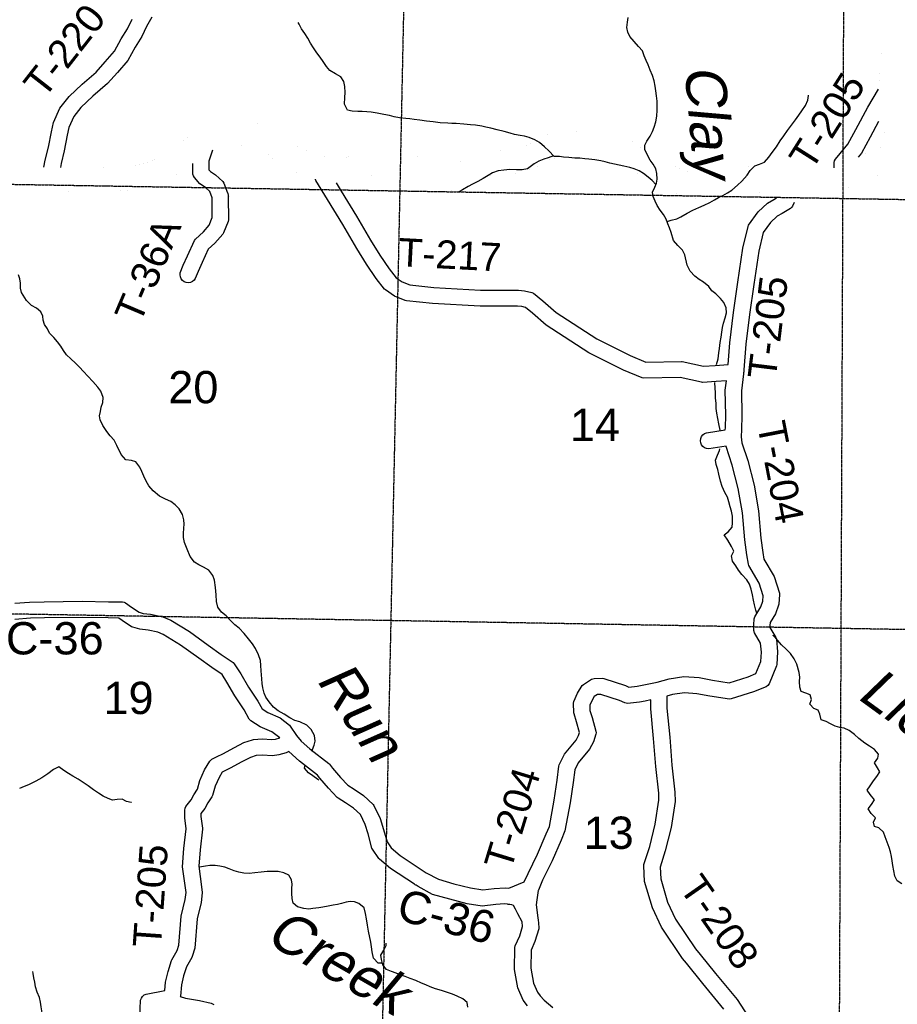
# Model space of a CAD drawing. Header units: feet. Extents: x -155 to 2562643, y -56 to 364810.
# Tile 44 of 121: x 2465831 to 2476708, y 265086 to 277287. Entities that reach past the tile are written whole.
import ezdxf
from ezdxf.enums import TextEntityAlignment as Align

# ---------------------------------------------------------------- set-up
doc = ezdxf.new("R2010")
doc.units = ezdxf.units.FT
doc.header["$MEASUREMENT"] = 0
doc.linetypes.add('HIDDEN2', pattern=[0.1875, 0.125, -0.0625])
doc.linetypes.add('water', pattern=[0])
for name, color, linetype in [('COUNTY-RD', 7, 'Continuous'), ('CR-TEXT', 7, 'Continuous'), ('SECTION', 8, 'HIDDEN2'), ('SECTION-TEXT', 8, 'Continuous'), ('STATE-RT', 2, 'Continuous'), ('TR-TEXT', 6, 'Continuous'), ('TWP-RD', 6, 'Continuous'), ('WATER-TEXT', 1, 'Continuous'), ('WATERWAY', 14, 'water')]:
    doc.layers.add(name, color=color, linetype=linetype)
doc.styles.add('ARIAL', font='arial.ttf')

msp = doc.modelspace()

# ---------------------------------------------------------------- linework, layer by layer
at = {"layer": 'COUNTY-RD'}
for points in [[(2465773.04, 270055.54), (2465952.6, 270071.17), (2466134.54, 270075.25), (2466606.98, 270079.78), (2466931.99, 270073.01), (2467103.64, 270072.61), (2467124.07, 270068.24), (2467143.14, 270059.76), (2467217.15, 270006.2), (2467310.05, 269944.31), (2467359.9, 269930.27), (2467454.27, 269918.93), (2467605.84, 269889), (2467702.71, 269845.56), (2467934.48, 269705.08), (2468167.66, 269537.51), (2468326.95, 269421.9), (2468476.4, 269322.07), (2468491.24, 269306.75), (2468570.39, 269179.67), (2468665.12, 269015.22), (2468783.67, 268840.59), (2468834.23, 268747.93), (2468905.16, 268702.38), (2469061.36, 268635.66), (2469174.1, 268546.17), (2469185.2, 268533.89), (2469260.37, 268416.48), (2469320.87, 268346.66), (2469427.78, 268253.46), (2469661.07, 268071.82), (2469670.56, 268062.1), (2469707.57, 268012.17), (2469806.32, 267896.87), (2469898.15, 267800.16), (2469975.47, 267752.18), (2470093.86, 267674.8), (2470211.16, 267562.48), (2470221.51, 267548.35), (2470300.19, 267388.56), (2470341.8, 267252.06), (2470383.31, 267100.09), (2470436.48, 267023.95), (2470546.52, 266928.99), (2470844.12, 266733.3), (2470870.42, 266716.07), (2471021.06, 266634.82), (2471212.55, 266580.65), (2471418.01, 266528.76), (2471568.9, 266505.26), (2471713.33, 266521.5), (2471847.7, 266531.13), (2471892.35, 266524.97)], [(2469053.75, 268386.35), (2468958.07, 268462.3), (2468811.18, 268525.04), (2468694.06, 268600.26), (2468676.93, 268618.66), (2468612.75, 268736.28), (2468495.5, 268909), (2468398.81, 269076.85), (2468338.51, 269173.67), (2468212.62, 269257.76), (2468050.56, 269375.37), (2467824.12, 269538.1), (2467609.61, 269668.12), (2467544.77, 269697.2), (2467422.93, 269721.25), (2467320.63, 269733.55), (2467233.09, 269758.2), (2467218.83, 269764.76), (2467103.04, 269841.9), (2467060.47, 269872.71), (2466929.68, 269873.01), (2466605.86, 269879.76), (2466137.73, 269875.27), (2465963.53, 269871.37), (2465771.51, 269854.64)], [(2472125.28, 265065.54), (2472072.45, 265137.65), (2472006.65, 265291.24), (2471964.22, 265517.56), (2471969.06, 265790.41), (2471973.45, 265810.13), (2472028.45, 265933.03), (2472063.66, 266048.82), (2472057.62, 266106.15), (2472005.1, 266209.07), (2471976.98, 266266.07), (2471952.05, 266308.95), (2471930.56, 266317.8), (2471904.23, 266321.43), (2471904.03, 266321.41), (2471897.97, 266322.27), (2471891.84, 266322.27), (2471885.13, 266324.07), (2471878.31, 266325.01), (2471841.1, 266330.15), (2471731.66, 266322.3), (2471564.6, 266303.52), (2471378.04, 266332.58), (2471160.83, 266387.43), (2470945.46, 266448.36), (2470767.95, 266544.1), (2470742.71, 266560.64), (2470742.63, 266560.67), (2470733.11, 266566.93), (2470722.32, 266574), (2470722.27, 266574.06), (2470425.74, 266769.05), (2470291.61, 266884.79), (2470283.25, 266894.06), (2470204.5, 267006.83), (2470197.21, 267022.39), (2470149.64, 267196.54), (2470113.61, 267314.74), (2470053.76, 267436.3), (2469968.93, 267517.52), (2469868.01, 267583.48), (2469776.32, 267640.39), (2469766.38, 267648.48), (2469657.76, 267762.87), (2469551.09, 267887.41), (2469522.06, 267926.57), (2469300.54, 268099.06), (2469165.47, 268220.58)], [(2472233.6, 266320.59), (2472252.94, 266159.32), (2472253.2, 266158.64), (2472254.03, 266150.79), (2472255.68, 266143.04), (2472255.45, 266138.41), (2472255.76, 266135.79), (2472255.69, 266135.1), (2472265.74, 266039.63), (2472263.83, 266019.63), (2472216.13, 265862.8), (2472168.48, 265756.32), (2472164.54, 265534.39), (2472199.17, 265349.74), (2472247.29, 265237.41), (2472281.12, 265191.24), (2472330.17, 265135.9), (2472439.09, 265046.85)]]:
    msp.add_lwpolyline(points, dxfattribs=at)
at = {"layer": 'SECTION'}
for points in [[(2471217.03, 307520.5), (2470320.08, 264556)], [(2475990.57, 264478.43), (2476124.29, 296760.95)], [(2454985.66, 275429.98), (2486683.48, 274891.78)], [(2486564.85, 269558.95), (2454910.73, 270110.81)]]:
    msp.add_lwpolyline(points, dxfattribs=at)
at = {"layer": 'STATE-RT', "color": 2, "linetype": 'Continuous', "const_width": 0.05}
for points in [[(2476472.78, 276424.6), (2476477.57, 276470.86), (2476496.46, 276687.81), (2476520.71, 276915.11), (2476540.55, 276991.37), (2476582.01, 277104), (2476629.86, 277228.9), (2476670.08, 277321.64)], [(2466335.08, 275454.74), (2466584.3, 275452.72), (2466820.08, 275452.37), (2467008.56, 275463.07), (2467174.16, 275471.35), (2467272.48, 275485.84), (2467361.61, 275499.69), (2467416.12, 275516.15), (2467478.35, 275540.13), (2467564.23, 275585.57), (2467650.63, 275637.68), (2467736.58, 275699.93), (2467866.72, 275801.56), (2467975.71, 275882.5), (2468063.7, 275930.6), (2468142.44, 275962.99), (2468235.06, 275993.01), (2468360.4, 276016.23), (2468483.21, 276022.55), (2468593.71, 276024.23), (2468719.42, 276016.83), (2468847.44, 275988.75), (2468966.07, 275937.92), (2469059.88, 275879.08), (2469161.64, 275793.01), (2469215.48, 275750.31), (2469321.43, 275695.21), (2469476.84, 275638.44), (2469612.52, 275586.18), (2469685.43, 275570.29), (2469734.27, 275566.72), (2469789.9, 275569.2), (2469851.11, 275574.96), (2469926.33, 275593.65), (2470046.01, 275623.01), (2470183.6, 275661.63), (2470310.43, 275689.41), (2470377.85, 275699.76), (2470451.49, 275706.32), (2470543.6, 275696.23), (2470622.24, 275673.34), (2470708, 275629.45), (2470836.71, 275541.63), (2470942.26, 275476.04), (2470981.36, 275455.85), (2471002.29, 275449.5), (2471027.22, 275447.81), (2471056, 275448.24), (2471094.03, 275458.71), (2471153.29, 275472.81), (2471208.5, 275498.91), (2471300.65, 275536.55), (2471391.02, 275578.55), (2471476.64, 275618.38), (2471553.68, 275641.29), (2471632.51, 275661.66), (2471714, 275670.78), (2471805.64, 275670.09), (2471879.65, 275675), (2471930.43, 275677.42), (2471989.23, 275690.4), (2472063, 275713.91), (2472124.71, 275738.97), (2472174.38, 275763.15), (2472216.67, 275791.7), (2472229.49, 275800.52)], [(2476618.45, 275754.88), (2476474.45, 276023.88)], [(2472229.54, 275800.56), (2472265.12, 275825.03), (2472355.48, 275862.1), (2472484.77, 275876.03), (2472615.31, 275890.06), (2472757.47, 275904.59), (2472868.15, 275910.52), (2472988.86, 275912.35), (2473087.03, 275909.17), (2473173.97, 275894.23), (2473274.89, 275858.79), (2473387.11, 275795.6), (2473531.92, 275702.9), (2473652.68, 275632.15), (2473805.74, 275542.68), (2473907.56, 275484.42), (2473998.13, 275444.43), (2474091.36, 275408.39), (2474143.18, 275386.86), (2474185.24, 275376.42), (2474250.06, 275374.32), (2474324.01, 275375.43), (2474398.92, 275385.29), (2474494.74, 275401.23), (2474600.7, 275430.39), (2474701.43, 275449.87), (2474782.39, 275459.85), (2474871.39, 275468.63), (2474980.28, 275457.33), (2475096.98, 275430.04), (2475201.62, 275401.25), (2475346.81, 275349.83), (2475423.57, 275323.85), (2475458.68, 275318.73), (2475527.58, 275321.42), (2475605.7, 275326), (2475640.72, 275334.05), (2475703.91, 275356.72), (2475811.16, 275402.65), (2475924.07, 275451.38)], [(2476223.21, 275584.17), (2476432.55, 275674.46), (2476627.63, 275758.85)], [(2468193.1, 275659.44), (2468245.9, 275681.15), (2468308.96, 275701.59), (2468395.6, 275717.65), (2468493.19, 275722.67), (2468587.17, 275724.09), (2468678.22, 275718.73), (2468755.4, 275701.81), (2468826.45, 275671.36), (2468882.42, 275636.26), (2468971.52, 275560.89), (2469051.58, 275497.41), (2469200.25, 275420.09), (2469371.44, 275357.54), (2469496.86, 275309.24)], [(2465680.44, 275179.76), (2465756.36, 275174.66), (2465942.97, 275165.33), (2466126.11, 275157.94), (2466323.09, 275154.83), (2466582.86, 275152.72), (2466828.36, 275152.35), (2467024.56, 275163.49), (2467203.6, 275172.45), (2467317.38, 275189.22), (2467428.31, 275206.45), (2467513.56, 275232.19), (2467602.87, 275266.61), (2467711.97, 275324.33), (2467816.39, 275387.32), (2467916.94, 275460.15), (2467975.29, 275505.71)], [(2469752.7, 275267.25), (2469810.64, 275269.82), (2469901.63, 275278.4), (2469998.23, 275302.39), (2470122.31, 275332.83), (2470256.3, 275370.45), (2470365.33, 275394.33), (2470413.95, 275401.78), (2470448.45, 275404.86), (2470484.9, 275400.87), (2470510.98, 275393.28), (2470554.52, 275370.99), (2470672.93, 275290.21), (2470794.04, 275214.94), (2470868.08, 275176.71), (2470947.87, 275152.52), (2471019.28, 275147.65), (2471098.76, 275148.86), (2471168.59, 275168.07), (2471253.19, 275188.21), (2471329.42, 275224.23), (2471420.65, 275261.51), (2471517.5, 275306.51), (2471583.24, 275337.1), (2471633.98, 275352.19), (2471686.99, 275365.88), (2471729.62, 275370.66), (2471814.46, 275370.01), (2471896.71, 275375.48), (2471970.17, 275378.96), (2472067.27, 275400.4), (2472165.14, 275431.59), (2472246.95, 275464.81), (2472324.7, 275502.67), (2472385.67, 275543.82), (2472399.63, 275553.44)], [(2472399.58, 275553.4), (2472408.68, 275559.67), (2472429.94, 275568.38), (2472516.87, 275577.75), (2472646.59, 275591.7), (2472780.75, 275605.41), (2472878.45, 275610.64), (2472986.28, 275612.27), (2473056.63, 275609.99), (2473098.35, 275602.83), (2473150.63, 275584.47), (2473232.51, 275538.36), (2473375.16, 275447.04), (2473501.16, 275373.23), (2473655.54, 275282.98), (2473772.12, 275216.28), (2473883.39, 275167.15), (2473979.72, 275129.91), (2474048.96, 275101.16), (2474143.76, 275077.6), (2474247.46, 275074.24), (2474345.91, 275075.73), (2474443.12, 275088.51), (2474559.34, 275107.85), (2474669.08, 275138.05), (2474748.31, 275153.37), (2474815.47, 275161.65), (2474870.63, 275167.09), (2474930.44, 275160.89), (2475023, 275139.24), (2475111.64, 275114.85), (2475212.37, 275079.18)], [(2465700.52, 275479.08), (2465773.9, 275474.16), (2465956.51, 275465.03), (2466132.51, 275457.92)], [(2475428.98, 275019.89), (2475442.76, 275017.89), (2475542.2, 275021.76), (2475648.4, 275027.98), (2475725.3, 275045.67), (2475813.71, 275077.4), (2475929.64, 275127.03), (2476128.2, 275212.74), (2476321.41, 275299.82), (2476551.51, 275399.06), (2476759.74, 275489.13), (2476759.74, 275489.13), (2476759.74, 275489.13)]]:
    msp.add_lwpolyline(points, dxfattribs=at)
at = {"layer": 'TWP-RD'}
for points in [[(2467467.51, 277316.96), (2467403.97, 277203.59), (2467344.52, 277078.55), (2467262.36, 276946.45), (2467170.72, 276782.58), (2467043.22, 276632.24), (2466919.45, 276494.48), (2466738.19, 276339.21), (2466591.01, 276199.61), (2466502.41, 276087.12), (2466439.95, 275950.8), (2466419.77, 275855.88), (2466381.97, 275663.86), (2466344.2, 275506), (2466335.08, 275454.74)], [(2467090.07, 277048.12), (2467168.74, 277174.61), (2467226.23, 277295.53)], [(2466132.51, 275457.92), (2466148.32, 275546.82), (2466186.51, 275706.46), (2466223.83, 275896), (2466248.92, 276014.01), (2466330.52, 276192.11), (2466442.85, 276334.74), (2466604.23, 276487.81), (2466779.42, 276637.87), (2466892.53, 276763.77), (2467005.63, 276897.13), (2467090.07, 277048.12)], [(2475924.07, 275451.38), (2475925.61, 275517.45), (2475931.16, 275539.34), (2475941.44, 275559.43), (2476096.14, 275743.9), (2476193.33, 275925.69), (2476344.24, 276203.03), (2476472.78, 276424.6)], [(2476474.45, 276023.88), (2476369.35, 275830.74), (2476262.72, 275631.29), (2476223.21, 275584.17)], [(2468222, 275671.32), (2468174.64, 275534.06), (2468177.37, 275426.4), (2468195.65, 275405.77), (2468258.06, 275363.51), (2468346.98, 275281.62), (2468359.9, 275262.66), (2468406.73, 275141.9), (2468409.34, 275137.44), (2468411.47, 275129.67), (2468414.38, 275122.17), (2468414.94, 275117.03), (2468416.31, 275112.04), (2468416.36, 275103.99), (2468417.23, 275095.99), (2468416.44, 275090.88), (2468418.14, 274806.87), (2468414.57, 274787.93), (2468357.35, 274643.92), (2468348.1, 274628.96), (2468250.17, 274519.39), (2468166.47, 274442.35), (2468091.28, 274277.61), (2468041.89, 274167.42), (2468007.88, 274079.71), (2467992.33, 274058.46), (2467971.82, 274041.96), (2467947.73, 274031.33), (2467921.7, 274027.29), (2467895.53, 274030.13), (2467870.98, 274039.65), (2467849.73, 274055.2), (2467833.23, 274075.71), (2467822.6, 274099.8), (2467818.56, 274125.83), (2467821.4, 274152), (2467857.28, 274244.53), (2467909.06, 274360.04), (2467997.06, 274552.86), (2468008.8, 274569.05), (2468107.55, 274659.94), (2468181.29, 274742.44), (2468217.97, 274834.75), (2468216.5, 275079.29)], [(2468185.98, 275158), (2468133.56, 275206.27), (2468062.64, 275254.29), (2467995.7, 275329.88), (2467984.65, 275350.52), (2467978.66, 275373.16), (2467975.29, 275505.71)], [(2474418.81, 269102.89), (2474623.29, 269071.68), (2474858.28, 269145.63), (2474955.69, 269183.83), (2475015.3, 269332.98), (2475022.72, 269449.67), (2475012.45, 269559.7), (2474935.63, 269690.82), (2474928.65, 269717.34), (2474929.7, 269786.51), (2474932.93, 269862.59), (2474940.17, 269886.65), (2475015.28, 270011.36), (2475041.1, 270080.33), (2475046.34, 270149.32), (2474997.46, 270304.98), (2474867.8, 270524.26), (2474861.54, 270541.18), (2474841.32, 270655.9), (2474816.79, 270840.02), (2474787.53, 271176.12), (2474736.12, 271477.31), (2474661.37, 271767.1), (2474586.42, 271997.93), (2474585.89, 272002.13), (2474369.73, 271970.78), (2474343.57, 271973.87), (2474319.11, 271983.63), (2474298.02, 271999.38), (2474281.72, 272020.06), (2474271.33, 272044.24), (2474267.55, 272070.3), (2474270.64, 272096.46), (2474280.4, 272120.92), (2474296.15, 272142.01), (2474316.83, 272158.31), (2474341.01, 272168.7), (2474575.51, 272202.71), (2474576.5, 272229.26), (2474582.39, 272387.18), (2474575.59, 272697.81), (2474589.76, 272813.41), (2474463.72, 272801.86), (2474295.01, 272793.21), (2474281.78, 272794.29), (2474017.6, 272851.6), (2473564.37, 272843.36), (2473543.92, 272847.28), (2473313.78, 272943.73), (2472884.54, 273158.22), (2472356.69, 273500.62), (2472184.7, 273651.9), (2472098.86, 273720.97), (2472054.52, 273731.42), (2472001.89, 273737.26), (2471538.13, 273736.85), (2470947.63, 273769.13), (2470623.43, 273803.85), (2470610.2, 273807.13), (2470476.68, 273860.26), (2470363.93, 273937.87), (2470352.54, 273948.69), (2470250.64, 274081.57), (2470127.23, 274258.49), (2470008.57, 274452.45), (2469834.47, 274748.53), (2469644.51, 275059.79), (2469503.12, 275293.29), (2469497.09, 275308.24), (2469496.86, 275309.24)], [(2469752.7, 275267.25), (2469815.41, 275163.69), (2470006.05, 274851.31), (2470180.09, 274555.33), (2470294.71, 274367.98), (2470412.09, 274199.7), (2470496.84, 274089.18), (2470571.53, 274037.77), (2470665.11, 274000.53), (2470963.74, 273968.55), (2471543.51, 273936.85), (2472012.87, 273937.26), (2472088.6, 273928.86), (2472177.7, 273907.88), (2472197.84, 273898.04), (2472313.49, 273804.98)], [(2468216.5, 275079.29), (2468185.98, 275158)], [(2472313.49, 273804.98), (2472477.8, 273660.46), (2472983.97, 273332.12), (2473397.23, 273125.61), (2473592.2, 273043.9), (2474031.4, 273051.89), (2474042.95, 273050.76), (2474304.69, 272993.97), (2474449.47, 273001.4), (2474612.08, 273016.3), (2474631.44, 273284.51), (2474675.78, 273659.72), (2474729.9, 274033.13), (2474793.48, 274455.71), (2474857.18, 274722.96), (2474865.1, 274740.44), (2474983.82, 274907.91), (2475099.29, 275012.18), (2475177.68, 275059.36), (2475212.37, 275079.18)], [(2475428.98, 275019.89), (2475410.6, 274977.61), (2475398.06, 274960.19), (2475382.1, 274945.82), (2475278.88, 274886.84), (2475218.98, 274850.79), (2475134.23, 274774.26), (2475045.01, 274648.41), (2474990, 274417.58), (2474927.76, 274003.91), (2474874.08, 273633.63), (2474830.6, 273265.57), (2474807.54, 272946.28), (2474804.96, 272925.21), (2474804.66, 272922.76), (2474804.71, 272922.21), (2474803.33, 272911.9), (2474801.76, 272899.08), (2474801.75, 272899.06), (2474775.85, 272687.78), (2474782.47, 272385.64), (2474775.65, 272202.74), (2474772.61, 272121.05), (2474773.19, 272117.04), (2474773.08, 272116.13), (2474782.48, 272041.72), (2474853.49, 271823.02), (2474931.86, 271519.19), (2474986.07, 271201.66), (2475015.65, 270861.9), (2475039.02, 270686.47), (2475053.79, 270602.67), (2475181.36, 270386.92), (2475245.77, 270181.8), (2475247.94, 270162.87), (2475238.92, 270043.96), (2475235.87, 270030.14), (2475196.12, 269923.97), (2475131.14, 269816.07), (2475129.64, 269780.76), (2475129.26, 269755.96), (2475201.78, 269632.18), (2475208.5, 269611.31), (2475223.32, 269452.63), (2475213.37, 269296.43), (2475209.88, 269280.95), (2475120.26, 269056.69), (2475103.62, 269034.92), (2475081.75, 269018.43), (2474924.89, 268956.93), (2474650.24, 268870.49), (2474627.39, 268868.74), (2474385.58, 268905.65), (2474224.78, 268935.28), (2474068.68, 268946.3), (2473922.79, 268925.17), (2473853.2, 268904.66), (2473851.23, 268757.52), (2473886.8, 268396.32), (2473914.34, 268051.01), (2473952, 267714.38), (2473954.48, 267600.78), (2473903.14, 267278.05), (2473831.44, 266988.69), (2473766.75, 266785.23), (2473774.88, 266641.14), (2473860.11, 266353.36), (2473960.55, 266143.08)], [(2471892.35, 266524.97), (2472085.08, 266602.59), (2472130.72, 266707.29), (2472247.56, 266948.35), (2472357.12, 267198.97), (2472396.3, 267291.29), (2472454.75, 267617), (2472492.89, 267863.44), (2472514.01, 268038.86), (2472518.78, 268054.99), (2472583.3, 268186.7), (2472726.61, 268359.32), (2472756.04, 268415.19), (2472768.76, 268455.26), (2472733.45, 268584.48), (2472701.88, 268686.56), (2472699.68, 268699.29), (2472694.74, 268816.98), (2472698.74, 268838.93), (2472742.38, 268941.4), (2472800.91, 269034.87), (2472816.96, 269050.92), (2472917.1, 269113.64), (2472933.77, 269120.31), (2472951.36, 269123.9), (2473054.85, 269126.23), (2473071.65, 269123.74), (2473337.07, 269036.84), (2473379.68, 269017.37), (2473483.1, 269028.97), (2473546.57, 269039.77), (2473730.06, 269076.88), (2473879.97, 269121.05), (2474061.31, 269147.32), (2474250.02, 269134), (2474418.81, 269102.89)], [(2474559.41, 265027.46), (2474299.44, 265342.23), (2474093.57, 265597.72), (2474047.36, 265655.07), (2473786.37, 266043.7), (2473672.83, 266281.42), (2473576.5, 266606.65), (2473565.51, 266801.46), (2473567.81, 266819.59), (2473638.88, 267043.1), (2473706.96, 267317.88), (2473754.14, 267614.42), (2473752.24, 267701.05), (2473715.22, 268031.94), (2473687.58, 268378.57), (2473651.09, 268749.04), (2473652.54, 268857.16), (2473583.19, 268843.13), (2473511.05, 268830.85), (2473365.48, 268814.52), (2473347.46, 268815.75), (2473329.94, 268820.2), (2473264.16, 268850.26), (2473033.75, 268925.7), (2472992.34, 268924.77), (2472952.21, 268899.64), (2472920.23, 268848.57), (2472895.98, 268791.63), (2472898.69, 268727.1), (2472925.5, 268640.41), (2472971.99, 268470.24), (2472973.44, 268451.1), (2472971.22, 268432.04), (2472941.28, 268337.72), (2472893.83, 268247.64), (2472752.42, 268077.3), (2472709.55, 267989.78), (2472691.05, 267836.18), (2472652.03, 267584.04), (2472589.18, 267233.84), (2472540.8, 267119.84), (2472429.24, 266864.64), (2472312.45, 266623.68), (2472259.42, 266502.03), (2472258.93, 266498.6), (2472258.42, 266497.4), (2472238.76, 266380.57), (2472233.6, 266320.59)], [(2467318.87, 264923.24), (2467330.36, 265136.5), (2467338.82, 265161.97), (2467353.71, 265184.33), (2467373.96, 265201.95), (2467398.14, 265213.61), (2467627.99, 265256.01), (2467637.88, 265361.53), (2467669.7, 265492.42), (2467711.61, 265628.14), (2467716.46, 265639.04), (2467784.63, 265753.38), (2467804.09, 265817.96), (2467831.99, 266178.99), (2467884.01, 266384.19), (2467893.63, 266469.88), (2467871.11, 266645.17), (2467850.73, 266790.88), (2467866.97, 267018.55), (2467896.23, 267261.49), (2467878.02, 267398.21), (2467875.93, 267493.38), (2467880.69, 267515.96), (2467890.47, 267536.86), (2467955.97, 267620), (2467988.75, 267683.45), (2468033.57, 267750.36), (2468064.67, 267859.07), (2468123.25, 267989.97), (2468186.79, 268098.32), (2468199.33, 268112.62), (2468214.36, 268124.31), (2468277.64, 268156.56), (2468347.8, 268189.67), (2468492.82, 268268.33), (2468610.77, 268328.53), (2468714.92, 268365.12), (2468728.32, 268367.86), (2468836.04, 268374.86), (2468956.22, 268365.93), (2469003.43, 268372.91), (2469053.75, 268386.35)], [(2469165.47, 268220.58), (2469165.47, 268220.58), (2469165.47, 268220.58), (2469149.65, 268208.73), (2469132.43, 268200.37), (2469044.01, 268176.73), (2468963.52, 268164.83), (2468835.11, 268174.38), (2468761.81, 268169.61), (2468689.73, 268144.29), (2468585.98, 268091.33), (2468438.22, 268011.19), (2468365.74, 267976.98), (2468339.71, 267963.71), (2468301.33, 267898.27), (2468253.03, 267790.36), (2468219.39, 267672.76)], [(2468219.39, 267672.76), (2468212.82, 267658.6), (2468161.23, 267581.57), (2468124.89, 267511.24), (2468076.92, 267450.35), (2468077.72, 267413.66), (2468096.99, 267269.06), (2468097.07, 267256.44), (2468066.11, 266999.46), (2468051.73, 266797.69), (2468069.33, 266671.77), (2468094.3, 266477.47), (2468094.39, 266465.47), (2468081.23, 266348.28), (2468030.07, 266146.47), (2468001.83, 265780.98), (2467970.81, 265678.02), (2467965.86, 265666.79), (2467897.42, 265552), (2467862.6, 265439.25), (2467835.66, 265328.41), (2467822.49, 265187.92), (2467821.57, 265184.68), (2467885.68, 265162.53), (2468060.88, 265133.45), (2468203.88, 265101.59), (2468221.87, 265093.66), (2468237.97, 265082.38)], [(2473960.55, 266143.08), (2474208.55, 265773.78), (2474265.83, 265702.7), (2474454.42, 265468.65), (2474720.83, 265146.08), (2474912.37, 264851.89)]]:
    msp.add_lwpolyline(points, dxfattribs=at)
at = {"layer": 'WATERWAY'}
for points in [[(2473714.36, 275244.08), (2473671.39, 275295.69), (2473618.58, 275337.09), (2473561.69, 275382.45), (2473507.02, 275413.79), (2473448.4, 275439.04), (2473391.91, 275456.29), (2473319.38, 275471.3), (2473260.96, 275482.51), (2473144.08, 275508.92), (2473085.58, 275526.15), (2473033.16, 275539.44), (2472958.67, 275550.41), (2472886.25, 275557.39), (2472833.92, 275564.67), (2472771.57, 275569.79), (2472709.25, 275572.9), (2472636.86, 275577.88), (2472572.47, 275584.97), (2472522.14, 275592.28), (2472453.82, 275593.3), (2472390.61, 275660.65), (2472335.68, 275710.05), (2472274.67, 275763.38), (2472215.92, 275798.67), (2472145.2, 275827.76), (2472088.73, 275843.01), (2472034.36, 275852.26), (2471963.87, 275865.29), (2471909.41, 275880.57), (2471834.79, 275901.57), (2471748.11, 275922.4), (2471669.5, 275941.34), (2471609.02, 275956.53), (2471558.64, 275967.85), (2471482.12, 275980.79), (2471417.76, 275985.89), (2471335.29, 275992.72), (2471238.77, 275999.36), (2471186.49, 276002.61), (2471136.25, 276003.9), (2471043.75, 276010.59), (2470957.24, 276019.37), (2470874.75, 276028.22), (2470792.17, 276043.08), (2470719.72, 276052.07), (2470665.41, 276057.31), (2470615.11, 276062.61), (2470536.64, 276071.51), (2470472.19, 276082.62), (2470413.72, 276097.84), (2470345.24, 276110.9), (2470260.62, 276127.75), (2470186.11, 276140.72), (2470131.8, 276145.96), (2470077.51, 276149.19), (2470021.27, 276148.38), (2469950.89, 276153.38), (2469894.48, 276164.61), (2469855.28, 276238.33), (2469862.11, 276324.77), (2469865.29, 276385.05), (2469860.27, 276457.26), (2469847.32, 276521.33), (2469812.4, 276577.04), (2469745.58, 276614.22), (2469676.68, 276657.4), (2469633.77, 276708.98), (2469592.76, 276768.62), (2469553.82, 276824.28), (2469512.89, 276877.9), (2469473.89, 276937.57), (2469436.93, 276995.26), (2469401.92, 277057), (2469364.92, 277116.7), (2469323.94, 277174.33), (2469293, 277232.11), (2469282.68, 277252.04)], [(2474468.71, 273014.76), (2474487.7, 273082.81), (2474496.71, 273157.23), (2474503.96, 273213.56), (2474513, 273285.97), (2474526.11, 273354.43), (2474533.28, 273416.77), (2474540.56, 273471.09), (2474551.83, 273527.47), (2474573.02, 273592.03), (2474590.21, 273656.53), (2474587.39, 273714.72), (2474558.32, 273782.57), (2474517.42, 273834.18), (2474460.37, 273891.58), (2474407.64, 273926.96), (2474372.72, 273982.67), (2474305.71, 274033.91), (2474252.98, 274069.28), (2474200.17, 274110.68), (2474139.05, 274172.04), (2474139.05, 274172.04), (2474103.87, 274245.82), (2474073.99, 274371.89), (2474047.04, 274431.73), (2473985.97, 274489.08), (2473934.89, 274550.58), (2473905.37, 274650.54), (2473884.5, 274706.46), (2473863.69, 274758.37), (2473844.83, 274814.31), (2473809.85, 274874.04), (2473766.94, 274925.62), (2473731.99, 274983.35), (2473707.13, 275037.2), (2473680.18, 275097.04), (2473675.41, 275151.19), (2473700.68, 275211.79), (2473722.08, 275262.3), (2473733.43, 275312.66), (2473728.46, 275380.85), (2473715.6, 275438.89), (2473682.65, 275496.64), (2473643.76, 275548.28), (2473608.67, 275616.04), (2473579.65, 275679.87), (2473578.92, 275732.07), (2473604.34, 275782.63), (2473643.67, 275843.44), (2473673.02, 275900.08), (2473694.33, 275956.61), (2473713.52, 276021.14), (2473728.64, 276089.63), (2473731.62, 276163.96), (2473732.85, 276220.2), (2473730.03, 276278.39), (2473723.08, 276344.55), (2473716.22, 276404.68), (2473707.37, 276462.78), (2473692.36, 276530.83), (2473673.36, 276596.82), (2473646.33, 276662.68), (2473619.32, 276726.54), (2473594.46, 276780.4), (2473571.53, 276840.3), (2473550.58, 276902.24), (2473501.65, 276953.74), (2473444.54, 277015.15), (2473393.4, 277080.67), (2473366.57, 277132.49), (2473355.74, 277188.55), (2473362.85, 277254.91), (2473372.09, 277313.27)], [(2473854.6, 274785.33), (2473905.26, 274803.14), (2473973.35, 274818.18), (2474025.24, 274843.03), (2474104.94, 274890.36), (2474172.76, 274925.48), (2474246.6, 274960.68), (2474314.53, 274987.77), (2474382.37, 275020.88), (2474440.17, 275053.84), (2474492, 275082.7), (2474545.87, 275109.58), (2474603.7, 275140.54), (2474657.48, 275173.44), (2474726.94, 275234.68), (2474782.49, 275285.68), (2474847.73, 275360.92), (2474885.11, 275417.68), (2474940.57, 275474.7), (2474998.51, 275497.63), (2475062.45, 275522.65), (2475113.86, 275581.62), (2475157.24, 275640.48), (2475208.46, 275713.5), (2475257.69, 275784.49), (2475301.02, 275847.36), (2475346.32, 275912.27), (2475444.9, 276046.22), (2475488.31, 276103.07), (2475525.74, 276155.81), (2475570.99, 276224.73), (2475598.19, 276291.39), (2475607.45, 276347.74), (2475607.62, 276350.62)], [(2472448.23, 275599.26), (2472381.74, 275576.19), (2472325.72, 275559.31), (2472265.8, 275534.35), (2472206.02, 275499.35), (2472126.49, 275439.97), (2472058.39, 275424.93), (2471990.07, 275425.95), (2471903.65, 275428.71), (2471829.39, 275423.62), (2471759.23, 275412.57), (2471691.27, 275387.49), (2471635.45, 275356.56), (2471573.69, 275319.53), (2471507.91, 275282.43), (2471444.11, 275247.38), (2471390.27, 275218.49), (2471320.5, 275179.33), (2471272.66, 275152.53)], [(2469451.04, 268222.93), (2469460.34, 268243.34), (2469481.7, 268295.86), (2469495.04, 268348.26), (2469484.02, 268418.37), (2469444.85, 268490.09), (2469389.83, 268545.51), (2469302.91, 268584.41), (2469242.37, 268603.61), (2469177.62, 268636.81), (2469108.69, 268681.99), (2469035.79, 268723.1), (2468976.9, 268768.43), (2468923.76, 268833.91), (2468882.77, 268891.55), (2468861.96, 268943.45), (2468845, 269007.46), (2468838.22, 269061.57), (2468831.41, 269117.69), (2468826.69, 269167.82), (2468823.96, 269219.99), (2468821.06, 269284.2), (2468814.19, 269344.33), (2468789.05, 269418.26), (2468751.84, 269494.02), (2468714.85, 269553.72), (2468667.78, 269615.28), (2468614.61, 269682.78), (2468549.41, 269748.09), (2468498.61, 269789.52), (2468441.56, 269846.92), (2468388.58, 269900.37), (2468331.7, 269945.73), (2468286.67, 270005.31), (2468271.61, 270077.37), (2468266.45, 270159.62), (2468257.13, 270251.85), (2468245.85, 270340.03), (2468224.96, 270397.96), (2468175.77, 270467.52), (2468111, 270502.72), (2468052.33, 270531.99), (2467999.63, 270565.36), (2467942.41, 270634.81), (2467904.97, 270726.63), (2467875.68, 270810.53), (2467860.78, 270870.55), (2467860.08, 270920.74), (2467867.19, 270987.1), (2467870.51, 271037.35), (2467865.77, 271089.48), (2467865.77, 271089.48), (2467850.81, 271153.52), (2467809.64, 271225.2), (2467756.72, 271274.63), (2467703.91, 271316.03), (2467639.21, 271345.21), (2467562.36, 271382.25), (2467487.09, 271449.43), (2467431.99, 271510.87), (2467397.04, 271568.59), (2467368.05, 271630.42), (2467343.14, 271688.29), (2467318.25, 271744.14), (2467269.15, 271807.69), (2467216.68, 271825), (2467148.27, 271832.04), (2467089.07, 271899.45), (2467035.29, 272011.11), (2467002.23, 272076.89), (2466953.24, 272132.4), (2466912.34, 272184.01), (2466861.06, 272259.57), (2466829.99, 272327.38), (2466821.25, 272377.45), (2466832.55, 272431.83), (2466841.84, 272486.18), (2466861.11, 272544.68), (2466864.26, 272606.97), (2466835.08, 272682.85), (2466800.21, 272734.55), (2466739, 272801.93), (2466675.79, 272869.28), (2466620.72, 272928.72), (2466573.79, 272980.24), (2466520.87, 273029.67), (2466463.88, 273083.06), (2466412.94, 273134.53), (2466374.05, 273186.17), (2466339.15, 273239.87), (2466300.2, 273295.53), (2466253.28, 273347.06), (2466200.3, 273400.5), (2466175.44, 273454.35), (2466140.52, 273510.07), (2466123.72, 273562.03), (2466117, 273612.13), (2466092.11, 273667.99), (2466041.28, 273711.42), (2465978.51, 273746.66), (2465917.39, 273808.01), (2465855.74, 273907.51), (2465842.93, 273961.54), (2465840.05, 274023.74), (2465833.33, 274073.84), (2465814.53, 274125.77)], [(2474511.66, 272201.29), (2474494.89, 272277.76), (2474481.89, 272345.84), (2474468.94, 272409.91), (2474462.08, 272470.04), (2474461.16, 272536.29), (2474456.27, 272598.46), (2474453.34, 272664.68), (2474448.49, 272724.84), (2474445.61, 272787.04), (2474445.56, 272790.94)], [(2474966.79, 269932.19), (2474952.93, 269969.33), (2474937.92, 270037.38), (2474925.09, 270093.42), (2474912.09, 270161.5), (2474897.08, 270229.55), (2474874.12, 270291.46), (2474841.22, 270345.19), (2474780.02, 270412.58), (2474739.09, 270466.19), (2474708.24, 270517.95), (2474665.25, 270575.56), (2474652.27, 270641.63), (2474681.59, 270700.28), (2474654.67, 270758.12), (2474605.34, 270837.72), (2474560.21, 270905.33), (2474611.95, 270940.22), (2474659.38, 270997.12), (2474664.65, 271051.41), (2474665.48, 271135.75), (2474652.59, 271195.8), (2474637.75, 271251.81), (2474620.82, 271313.81), (2474601.93, 271371.76), (2474571.02, 271427.53), (2474537.85, 271501.34), (2474516.84, 271567.3), (2474497.5, 271657.37), (2474482.66, 271713.38), (2474463.74, 271773.34), (2474452.95, 271827.39), (2474478.16, 271892.01), (2474503.49, 271948.6), (2474508.27, 271969.48)], [(2476762.01, 266578.16), (2476705.24, 266615.49), (2476676.28, 266675.3), (2476663.31, 266741.37), (2476652.37, 266805.47), (2476645.54, 266863.6), (2476634.74, 266917.65), (2476621.91, 266973.69), (2476605.05, 267029.66), (2476559.02, 267161.51), (2476536.12, 267219.41), (2476477.11, 267272.77), (2476424.67, 267288.07), (2476413.87, 267342.13), (2476435.21, 267396.65), (2476384.21, 267452.13), (2476347.25, 267509.82), (2476388.7, 267562.63), (2476426.05, 267621.4), (2476370.93, 267684.85), (2476334.02, 267738.53), (2476371.46, 267791.27), (2476410.76, 267854.09), (2476452.19, 267908.9), (2476491.57, 267965.69), (2476462.73, 268017.48), (2476423.73, 268077.15), (2476467.1, 268136), (2476472.43, 268186.28), (2476425.42, 268243.82), (2476362.6, 268283.07), (2476305.83, 268320.4), (2476228.64, 268381.52), (2476175.72, 268430.95), (2476175.72, 268430.95), (2476110.77, 268478.2), (2476048.09, 268507.41), (2475993.71, 268516.66), (2475939.23, 268533.94), (2475880.59, 268561.21), (2475825.97, 268588.52), (2475765.38, 268611.74), (2475746.35, 268679.73), (2475725.54, 268731.64), (2475671.03, 268750.92), (2475622.07, 268804.43), (2475643.32, 268864.97), (2475628.48, 268920.98), (2475573.94, 268942.27), (2475517.42, 268961.53), (2475498.56, 269017.48), (2475495.58, 269087.71), (2475498.87, 269139.96), (2475492.03, 269198.09), (2475462.46, 269302.07), (2475427.39, 269367.82), (2475382.31, 269431.42), (2475329.33, 269484.87), (2475274.31, 269540.29), (2475221.28, 269597.75), (2475170.23, 269657.25), (2475169.1, 269658.35)], [(2467218.23, 267586.81), (2467211.4, 267586.33), (2467157, 267597.59), (2467100.34, 267626.89), (2467038.13, 267621.97), (2466981.95, 267617.14), (2466929.45, 267636.46), (2466866.76, 267665.67), (2466809.99, 267703), (2466747.14, 267744.25), (2466680.16, 267793.48), (2466617.31, 267834.73), (2466554.48, 267873.98), (2466491.69, 267911.22), (2466434.97, 267944.53), (2466378.17, 267983.87), (2466315.26, 268029.14), (2466249.46, 267994.05), (2466181.89, 267940.87), (2466104.23, 267891.55), (2466030.47, 267850.33), (2465938.66, 267806.83), (2465886.75, 267783.99), (2465828.81, 267761.07)], [(2469544.44, 267862.82), (2469525.76, 267872.84), (2469464.86, 267918.14), (2469412.11, 267955.52), (2469361.09, 268013.01), (2469368.53, 268050.28)], [(2470326.95, 265595.3), (2470272.67, 265594.7), (2470215.54, 265658.12), (2470198.38, 265736.18), (2470191.51, 265796.31), (2470182.64, 265856.42), (2470152.62, 265992.52), (2470141.51, 266068.66), (2470130.38, 266146.8), (2470117.41, 266212.88), (2470098.35, 266282.87), (2470035.36, 266334.17), (2469978.81, 266355.43), (2469928.54, 266358.72), (2469876.4, 266351.94), (2469820.36, 266337.08), (2469770.31, 266324.3), (2469714.22, 266313.45), (2469654.1, 266302.54), (2469589.97, 266291.57), (2469537.86, 266282.79), (2469465.66, 266273.71), (2469413.52, 266266.93), (2469353.18, 266272.08), (2469274.54, 266293.03), (2469219.64, 266340.42), (2469208.81, 266396.49), (2469203.93, 266458.66), (2469205.04, 266522.93), (2469206.35, 266573.14), (2469201.55, 266629.29), (2469166.6, 266687.01), (2469105.92, 266716.25), (2469033.39, 266731.27), (2468971.09, 266732.37), (2468898.79, 266731.33), (2468824.55, 266724.23), (2468746.33, 266715.06), (2468674.11, 266707.99), (2468607.74, 266713.05), (2468547.32, 266724.23), (2468490.85, 266739.47), (2468428.22, 266764.67), (2468373.71, 266783.96), (2468313.23, 266799.14), (2468254.87, 266806.33), (2468188.56, 266807.38), (2468134.47, 266796.55), (2468084.37, 266787.8), (2468059.59, 266785.11)], [(2471385.21, 265048.61), (2471376.33, 265108.71), (2471321.46, 265154.1), (2471252.69, 265187.24), (2471194.11, 265210.48), (2471131.51, 265233.67), (2471058.86, 265256.71), (2470986.28, 265275.74), (2470917.62, 265300.85), (2470863.03, 265326.16), (2470810.47, 265349.49), (2470741.7, 265382.63), (2470671.04, 265407.71), (2470610.45, 265430.93), (2470610.45, 265430.93), (2470547.87, 265452.11), (2470495.37, 265471.43), (2470440.86, 265490.72), (2470378.21, 265517.92), (2470333.23, 265573.49), (2470314.23, 265639.47), (2470307.43, 265695.59), (2470342.71, 265758.35), (2470374.1, 265813.01), (2470373.65, 265845.22)], [(2466400.3, 264279.13), (2466354.55, 264341.27), (2466333.6, 264403.21), (2466312.79, 264455.11), (2466273.65, 264524.82), (2466246.78, 264578.64), (2466215.28, 264676.57), (2466200.33, 264740.61), (2466191.57, 264792.68), (2466172.77, 264844.62), (2466137.7, 264910.37), (2466110.58, 264982.26), (2466095.51, 265054.32), (2466090.69, 265112.48), (2466075.82, 265170.49), (2466048.75, 265238.37), (2466025.77, 265302.29), (2466018.93, 265360.42), (2466006.12, 265414.44), (2465997.33, 265468.53), (2465992.98, 265492.56)]]:
    msp.add_lwpolyline(points, dxfattribs=at)

# ---------------------------------------------------------------- texts
at = {"layer": 'CR-TEXT', "style": 'ARIAL'}
msp.add_text('C-36', height=400, dxfattribs=at).set_placement((2465660.71, 269301.84), align=Align.BOTTOM_LEFT)
msp.add_text('C-36', height=400, rotation=345, dxfattribs=at).set_placement((2470452.58, 266024.57), align=Align.BOTTOM_LEFT)
at = {"layer": 'SECTION-TEXT', "style": 'ARIAL'}
for s, p in [('20', (2467983.19, 272413.78)), ('14', (2472960.05, 271945.64)), ('19', (2467180, 268562.68)), ('13', (2473130.41, 266892.2))]:
    msp.add_text(s, height=400, dxfattribs=at).set_placement(p, align=Align.BOTTOM_CENTER)
at = {"layer": 'TR-TEXT', "style": 'ARIAL'}
for s, rotation, p in [('T-220', 52, (2466213.97, 276229.68)), ('T-205', 57.626829, (2475731.6, 275344.19)), ('T-36A', 67, (2467416.64, 273462.85)), ('T-217', 357, (2470510.52, 274128.32)), ('T-205', 83, (2475302.93, 272806.98)), ('T-204', 281, (2474865.29, 272254.47)), ('T-204', 73, (2472016.58, 266697.16)), ('T-205', 86, (2467685.38, 265775.06)), ('T-208', 305, (2473907.98, 266469.54))]:
    msp.add_text(s, height=350, rotation=rotation, dxfattribs=at).set_placement(p, align=Align.BOTTOM_LEFT)
at = {"layer": 'WATER-TEXT', "style": 'ARIAL', "oblique": 10}
for s, rotation, p in [('Clay', 275, (2473980.01, 275994.9)), ('Run', 304, (2469735.1, 268491.33)), ('Lick', 324, (2476610.11, 268399.69)), ('Creek', 330, (2469584.87, 265274.51))]:
    msp.add_text(s, height=500, rotation=rotation, dxfattribs=at).set_placement(p, align=Align.BOTTOM_CENTER)

doc.saveas('drawing.dxf')
